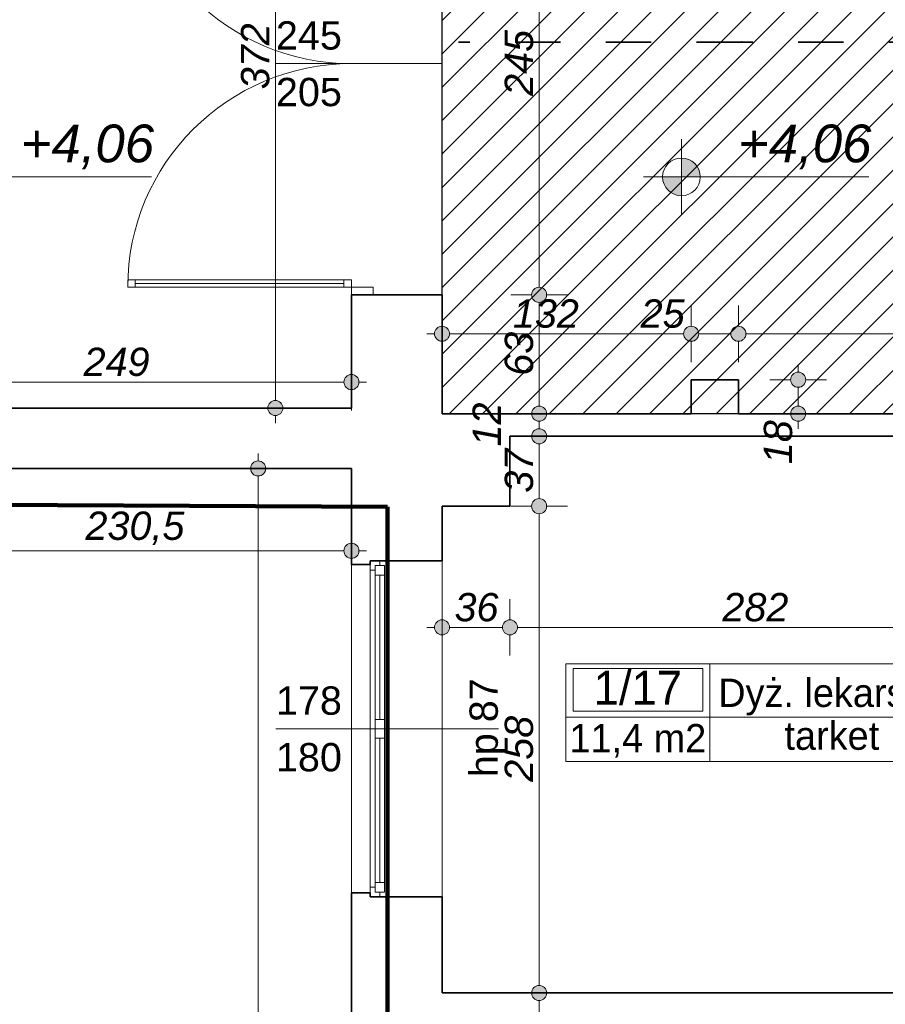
# Model space of a CAD drawing. Header units: millimetres. Extents: x -50073 to 84772, y -78870 to -35317.
# Tile 12 of 125: x 407 to 4993, y -65231 to -60013. Entities that reach past the tile are written whole.
import ezdxf
from ezdxf.enums import TextEntityAlignment as Align

# ---------------------------------------------------------------- set-up
doc = ezdxf.new("R2010")
doc.units = ezdxf.units.MM
doc.header["$MEASUREMENT"] = 0
doc.linetypes.add('Przerywana', pattern=[480, 240, -240])
for name, color, linetype, lineweight in [('Drzwi ArchiCAD_Nr_pióra__1', 7, 'Continuous', 0), ('Konstrukcja - Stropy_Nr_pióra__1', 7, 'Continuous', 0), ('Konstrukcja - Ściany zew_Nr_pióra__6', 7, 'Continuous', 35), ('Metryczki pomieszczeń ArchiCADa_Nr_pióra__1', 7, 'Continuous', 0), ('Okna ArchiCADa_Nr_pióra__1', 7, 'Continuous', 0), ('Wymiarowanie - Ogólne_Nr_pióra__82', 114, 'Continuous', 13), ('Wymiarowanie - Poziomy_Nr_pióra__1', 7, 'Continuous', 0), ('Znaczniki - Przekroje_Nr_pióra__5', 7, 'Continuous', 35), ('Znaczniki drzwi ArchiCADa_Nr_pióra__1', 7, 'Continuous', 0), ('Znaczniki drzwi ArchiCADa_Nr_pióra__7', 7, 'Continuous', 70), ('Znaczniki okien ArchiCADa_Nr_pióra__1', 7, 'Continuous', 0), ('Znaczniki okien ArchiCADa_Nr_pióra__7', 7, 'Continuous', 70)]:
    doc.layers.add(name, color=color, linetype=linetype, lineweight=lineweight)
for name, color, linetype in [('Elementy modelu - Strefy', 7, 'Continuous'), ('Wymiarowanie - Ogólne', 7, 'Continuous'), ('Wymiarowanie - Poziomy', 7, 'Continuous')]:
    doc.layers.add(name, color=color, linetype=linetype)
doc.styles.add('GENERATED_STYLE_1', font='txt')
doc.styles.add('GENERATED_STYLE_2', font='txt')
doc.styles.add('GENERATED_STYLE_3', font='txt')
doc.dimstyles.new('GENERATED_STYLE__1', dxfattribs={"dimtxt": 150, "dimasz": 152, "dimexe": 0.18, "dimexo": 0, "dimgap": 0.09, "dimtad": 1, "dimlfac": 0.1, "dimzin": 0, "dimdsep": 46, "dimtxsty": 'GENERATED_STYLE_3', "dimblk": 'ARROWHEAD_11', "dimblk1": 'ARROWHEAD_11', "dimblk2": 'ARROWHEAD_11', "dimcen": 0.09, "dimclrd": 114, "dimclre": 114, "dimclrt": 114, "dimazin": 0, "dimtfac": 1, "dimtdec": 4, "dimtmove": 0, "dimatfit": 3, "dimfxl": 1, "dimtolj": 1, "dimtzin": 0, "dimarcsym": 0})
doc.dimstyles.new('GENERATED_STYLE__2', dxfattribs={"dimtxt": 150, "dimasz": 152, "dimexe": 0.18, "dimexo": 0, "dimgap": 0.09, "dimtad": 1, "dimtih": 1, "dimtoh": 1, "dimlfac": 0.1, "dimzin": 0, "dimdsep": 46, "dimtxsty": 'GENERATED_STYLE_3', "dimblk": 'ARROWHEAD_11', "dimblk1": 'ARROWHEAD_11', "dimblk2": 'ARROWHEAD_11', "dimcen": 0.09, "dimclrd": 114, "dimclre": 114, "dimclrt": 114, "dimazin": 0, "dimtfac": 1, "dimtdec": 4, "dimtmove": 0, "dimatfit": 3, "dimfxl": 1, "dimtolj": 1, "dimtzin": 0, "dimarcsym": 0})

# ---------------------------------------------------------------- blocks, each defined once
blk = doc.blocks.new('Dyż. lekarska_1_17_17', base_point=(4063.7, -63708.2))
at = {"layer": 'Metryczki pomieszczeń ArchiCADa_Nr_pióra__1', "linetype": 'Continuous'}
for p, q in [((3300.5, -63425.4), (5355.4, -63425.4)), ((3300.5, -63943.9), (3300.5, -63425.4)), ((4063.7, -63425.4), (4063.7, -63943.9)), ((5355.4, -63425.4), (5355.4, -63943.9)), ((3338.7, -63451.3), (4025.6, -63451.3)), ((3338.7, -63677.6), (3338.7, -63451.3)), ((4025.6, -63451.3), (4025.6, -63677.6)), ((3300.5, -63708.2), (5355.4, -63708.2)), ((4025.6, -63677.6), (3338.7, -63677.6)), ((5355.4, -63943.9), (3300.5, -63943.9))]:
    blk.add_line(p, q, dxfattribs=at)
at = {"layer": 'Metryczki pomieszczeń ArchiCADa_Nr_pióra__1'}
for tag, height, style, p in [('ROOM_NUMBER', 180, 'GENERATED_STYLE_2', (3682.1, -63553.3)), ('ROOM_NAME', 150, 'GENERATED_STYLE_1', (4709.6, -63579.8)), ('ROOM_CALC_AREA', 150, 'GENERATED_STYLE_1', (3682.1, -63820.3)), ('floor_f', 150, 'GENERATED_STYLE_1', (4709.6, -63806.9))]:
    blk.add_attdef(tag, text='', height=height, dxfattribs=dict(at, style=style)).set_placement(p, align=Align.MIDDLE_CENTER)
blk = doc.blocks.new('*D74')
at = {"layer": 'Wymiarowanie - Ogólne_Nr_pióra__82', "linetype": 'Continuous'}
for points in [[(-100.6, -62827.3), (-103.6, -62811.9), (-112.3, -62799), (-125.3, -62790.3), (-140.6, -62787.3), (-155.9, -62790.3), (-168.9, -62799), (-177.5, -62811.9), (-180.6, -62827.3), (-177.5, -62842.6), (-168.9, -62855.5), (-155.9, -62864.2), (-140.6, -62867.3), (-125.3, -62864.2), (-112.3, -62855.5), (-103.6, -62842.6)], [(2204.6, -62827.3), (2201.6, -62811.9), (2192.9, -62799), (2179.9, -62790.3), (2164.6, -62787.3), (2149.3, -62790.3), (2136.3, -62799), (2127.6, -62811.9), (2124.6, -62827.3), (2127.6, -62842.6), (2136.3, -62855.5), (2149.3, -62864.2), (2164.6, -62867.3), (2179.9, -62864.2), (2192.9, -62855.5), (2201.6, -62842.6)]]:
    blk.add_hatch(color=256, dxfattribs=at).paths.add_polyline_path(points)
for p, q in [((-140.6, -62787.3), (-140.6, -62677.3)), ((2164.6, -62787.3), (2164.6, -62677.3)), ((-220.6, -62827.3), (-180.6, -62827.3)), ((-140.6, -62977.3), (-140.6, -62867.3)), ((-100.6, -62827.3), (2124.6, -62827.3)), ((2164.6, -62977.3), (2164.6, -62867.3)), ((2204.6, -62827.3), (2244.6, -62827.3))]:
    blk.add_line(p, q, dxfattribs=at)
for centre in [(-140.6, -62827.3), (2164.6, -62827.3)]:
    blk.add_circle(centre, 40, dxfattribs=at)
at = {"layer": 'Wymiarowanie - Ogólne_Nr_pióra__82', "insert": (755.6, -62797.3), "char_height": 150, "attachment_point": 7, "style": 'GENERATED_STYLE_3'}
blk.add_mtext('\\A1;{\\fArial|b0|i1|c238|p38;230,5}', dxfattribs=at)
blk = doc.blocks.new('ARROWHEAD_11')
at = {"color": 0, "linetype": 'Continuous', "lineweight": 0}
blk.add_line((0, 0), (-1, 0), dxfattribs=at)
at = {"color": 0, "linetype": 'Continuous', "lineweight": 0, "const_width": 0.25, "flags": 128}
blk.add_lwpolyline([(-0.125, 0, 1), (0.125, 0, 1)], format="xyb", close=True, dxfattribs=at)
blk = doc.blocks.new('*D83')
at = {"layer": 'Wymiarowanie - Ogólne_Nr_pióra__82', "linetype": 'Continuous'}
for points in [[(1710.2, -62390.8), (1707.2, -62375.5), (1698.5, -62362.5), (1685.6, -62353.9), (1670.2, -62350.8), (1654.9, -62353.9), (1642, -62362.5), (1633.3, -62375.5), (1630.2, -62390.8), (1633.3, -62406.1), (1642, -62419.1), (1654.9, -62427.8), (1670.2, -62430.8), (1685.6, -62427.8), (1698.5, -62419.1), (1707.2, -62406.1)], [(1710.2, -76044.9), (1707.2, -76029.6), (1698.5, -76016.6), (1685.6, -76008), (1670.2, -76004.9), (1654.9, -76008), (1642, -76016.6), (1633.3, -76029.6), (1630.2, -76044.9), (1633.3, -76060.2), (1642, -76073.2), (1654.9, -76081.9), (1670.2, -76084.9), (1685.6, -76081.9), (1698.5, -76073.2), (1707.2, -76060.2)]]:
    blk.add_hatch(color=256, dxfattribs=at).paths.add_polyline_path(points)
for p, q in [((1670.2, -62350.8), (1670.2, -62310.8)), ((1630.2, -62390.8), (1520.2, -62390.8)), ((1820.2, -62390.8), (1710.2, -62390.8)), ((1670.2, -76004.9), (1670.2, -62430.8)), ((1630.2, -76044.9), (1520.2, -76044.9)), ((1820.2, -76044.9), (1710.2, -76044.9)), ((1670.2, -76124.9), (1670.2, -76084.9))]:
    blk.add_line(p, q, dxfattribs=at)
for centre in [(1670.2, -62390.8), (1670.2, -76044.9)]:
    blk.add_circle(centre, 40, dxfattribs=at)
at = {"layer": 'Wymiarowanie - Ogólne_Nr_pióra__82', "insert": (1640.2, -69560), "char_height": 150, "attachment_point": 7, "rotation": 90, "style": 'GENERATED_STYLE_3'}
blk.add_mtext('\\A1;{\\fArial|b0|i1|c238|p38;1 365,5}', dxfattribs=at)
blk = doc.blocks.new('*D510')
at = {"layer": 'Wymiarowanie - Ogólne_Nr_pióra__82', "linetype": 'Continuous'}
for points in [[(3198.9, -65170.6), (3195.9, -65155.3), (3187.2, -65142.4), (3174.2, -65133.7), (3158.9, -65130.6), (3143.6, -65133.7), (3130.6, -65142.4), (3122, -65155.3), (3118.9, -65170.6), (3122, -65185.9), (3130.6, -65198.9), (3143.6, -65207.6), (3158.9, -65210.6), (3174.2, -65207.6), (3187.2, -65198.9), (3195.9, -65185.9)], [(3198.9, -65330.6), (3195.9, -65315.3), (3187.2, -65302.4), (3174.2, -65293.7), (3158.9, -65290.6), (3143.6, -65293.7), (3130.6, -65302.4), (3122, -65315.3), (3118.9, -65330.6), (3122, -65345.9), (3130.6, -65358.9), (3143.6, -65367.6), (3158.9, -65370.6), (3174.2, -65367.6), (3187.2, -65358.9), (3195.9, -65345.9)]]:
    blk.add_hatch(color=256, dxfattribs=at).paths.add_polyline_path(points)
for p, q in [((3118.9, -65170.6), (3008.9, -65170.6)), ((3308.9, -65170.6), (3198.9, -65170.6)), ((3158.9, -65290.6), (3158.9, -65210.6)), ((3118.9, -65330.6), (3008.9, -65330.6)), ((3308.9, -65330.6), (3198.9, -65330.6))]:
    blk.add_line(p, q, dxfattribs=at)
for centre in [(3158.9, -65170.6), (3158.9, -65330.6)]:
    blk.add_circle(centre, 40, dxfattribs=at)
blk = doc.blocks.new('*D511')
at = {"layer": 'Wymiarowanie - Ogólne_Nr_pióra__82', "linetype": 'Continuous'}
for points in [[(3198.9, -62590.6), (3195.9, -62575.3), (3187.2, -62562.4), (3174.2, -62553.7), (3158.9, -62550.6), (3143.6, -62553.7), (3130.6, -62562.4), (3122, -62575.3), (3118.9, -62590.6), (3122, -62605.9), (3130.6, -62618.9), (3143.6, -62627.6), (3158.9, -62630.6), (3174.2, -62627.6), (3187.2, -62618.9), (3195.9, -62605.9)], [(3198.9, -65170.6), (3195.9, -65155.3), (3187.2, -65142.4), (3174.2, -65133.7), (3158.9, -65130.6), (3143.6, -65133.7), (3130.6, -65142.4), (3122, -65155.3), (3118.9, -65170.6), (3122, -65185.9), (3130.6, -65198.9), (3143.6, -65207.6), (3158.9, -65210.6), (3174.2, -65207.6), (3187.2, -65198.9), (3195.9, -65185.9)]]:
    blk.add_hatch(color=256, dxfattribs=at).paths.add_polyline_path(points)
for p, q in [((3118.9, -62590.6), (3008.9, -62590.6)), ((3308.9, -62590.6), (3198.9, -62590.6)), ((3158.9, -65130.6), (3158.9, -62630.6)), ((3118.9, -65170.6), (3008.9, -65170.6)), ((3308.9, -65170.6), (3198.9, -65170.6))]:
    blk.add_line(p, q, dxfattribs=at)
for centre in [(3158.9, -62590.6), (3158.9, -65170.6)]:
    blk.add_circle(centre, 40, dxfattribs=at)
at = {"layer": 'Wymiarowanie - Ogólne_Nr_pióra__82', "insert": (3128.9, -64051.4), "char_height": 150, "attachment_point": 7, "rotation": 90, "style": 'GENERATED_STYLE_3'}
blk.add_mtext('\\A1;{\\fArial|b0|i1|c238|p38;258}', dxfattribs=at)
blk = doc.blocks.new('*D512')
at = {"layer": 'Wymiarowanie - Ogólne_Nr_pióra__82', "linetype": 'Continuous'}
for points in [[(3198.9, -62220.6), (3195.9, -62205.3), (3187.2, -62192.4), (3174.2, -62183.7), (3158.9, -62180.6), (3143.6, -62183.7), (3130.6, -62192.4), (3122, -62205.3), (3118.9, -62220.6), (3122, -62235.9), (3130.6, -62248.9), (3143.6, -62257.6), (3158.9, -62260.6), (3174.2, -62257.6), (3187.2, -62248.9), (3195.9, -62235.9)], [(3198.9, -62590.6), (3195.9, -62575.3), (3187.2, -62562.4), (3174.2, -62553.7), (3158.9, -62550.6), (3143.6, -62553.7), (3130.6, -62562.4), (3122, -62575.3), (3118.9, -62590.6), (3122, -62605.9), (3130.6, -62618.9), (3143.6, -62627.6), (3158.9, -62630.6), (3174.2, -62627.6), (3187.2, -62618.9), (3195.9, -62605.9)]]:
    blk.add_hatch(color=256, dxfattribs=at).paths.add_polyline_path(points)
for p, q in [((3118.9, -62220.6), (3008.9, -62220.6)), ((3308.9, -62220.6), (3198.9, -62220.6)), ((3158.9, -62550.6), (3158.9, -62260.6)), ((3118.9, -62590.6), (3008.9, -62590.6)), ((3308.9, -62590.6), (3198.9, -62590.6))]:
    blk.add_line(p, q, dxfattribs=at)
for centre in [(3158.9, -62220.6), (3158.9, -62590.6)]:
    blk.add_circle(centre, 40, dxfattribs=at)
at = {"layer": 'Wymiarowanie - Ogólne_Nr_pióra__82', "char_height": 150, "attachment_point": 7, "rotation": 90, "style": 'GENERATED_STYLE_3'}
for s, insert in [('\\A1;{\\fArial|b0|i1|c238|p38;12}', (2956.4, -62274.5)), ('\\A1;{\\fArial|b0|i1|c238|p38;37}', (3128.9, -62519.5))]:
    blk.add_mtext(s, dxfattribs=dict(at, insert=insert))
blk = doc.blocks.new('*D513')
at = {"layer": 'Wymiarowanie - Ogólne_Nr_pióra__82', "linetype": 'Continuous'}
for points in [[(3198.9, -62100.6), (3195.9, -62085.3), (3187.2, -62072.4), (3174.2, -62063.7), (3158.9, -62060.6), (3143.6, -62063.7), (3130.6, -62072.4), (3122, -62085.3), (3118.9, -62100.6), (3122, -62115.9), (3130.6, -62128.9), (3143.6, -62137.6), (3158.9, -62140.6), (3174.2, -62137.6), (3187.2, -62128.9), (3195.9, -62115.9)], [(3198.9, -62220.6), (3195.9, -62205.3), (3187.2, -62192.4), (3174.2, -62183.7), (3158.9, -62180.6), (3143.6, -62183.7), (3130.6, -62192.4), (3122, -62205.3), (3118.9, -62220.6), (3122, -62235.9), (3130.6, -62248.9), (3143.6, -62257.6), (3158.9, -62260.6), (3174.2, -62257.6), (3187.2, -62248.9), (3195.9, -62235.9)]]:
    blk.add_hatch(color=256, dxfattribs=at).paths.add_polyline_path(points)
for p, q in [((3118.9, -62100.6), (3008.9, -62100.6)), ((3158.9, -62180.6), (3158.9, -62140.6)), ((3308.9, -62100.6), (3198.9, -62100.6)), ((3118.9, -62220.6), (3008.9, -62220.6)), ((3308.9, -62220.6), (3198.9, -62220.6))]:
    blk.add_line(p, q, dxfattribs=at)
for centre in [(3158.9, -62100.6), (3158.9, -62220.6)]:
    blk.add_circle(centre, 40, dxfattribs=at)
blk = doc.blocks.new('*D514')
at = {"layer": 'Wymiarowanie - Ogólne_Nr_pióra__82', "linetype": 'Continuous'}
for points in [[(3198.9, -61470.6), (3195.9, -61455.3), (3187.2, -61442.4), (3174.2, -61433.7), (3158.9, -61430.6), (3143.6, -61433.7), (3130.6, -61442.4), (3122, -61455.3), (3118.9, -61470.6), (3122, -61485.9), (3130.6, -61498.9), (3143.6, -61507.6), (3158.9, -61510.6), (3174.2, -61507.6), (3187.2, -61498.9), (3195.9, -61485.9)], [(3198.9, -62100.6), (3195.9, -62085.3), (3187.2, -62072.4), (3174.2, -62063.7), (3158.9, -62060.6), (3143.6, -62063.7), (3130.6, -62072.4), (3122, -62085.3), (3118.9, -62100.6), (3122, -62115.9), (3130.6, -62128.9), (3143.6, -62137.6), (3158.9, -62140.6), (3174.2, -62137.6), (3187.2, -62128.9), (3195.9, -62115.9)]]:
    blk.add_hatch(color=256, dxfattribs=at).paths.add_polyline_path(points)
for p, q in [((3118.9, -61470.6), (3008.9, -61470.6)), ((3158.9, -62060.6), (3158.9, -61510.6)), ((3308.9, -61470.6), (3198.9, -61470.6)), ((3118.9, -62100.6), (3008.9, -62100.6)), ((3308.9, -62100.6), (3198.9, -62100.6))]:
    blk.add_line(p, q, dxfattribs=at)
for centre in [(3158.9, -61470.6), (3158.9, -62100.6)]:
    blk.add_circle(centre, 40, dxfattribs=at)
at = {"layer": 'Wymiarowanie - Ogólne_Nr_pióra__82', "insert": (3128.9, -61899.5), "char_height": 150, "attachment_point": 7, "rotation": 90, "style": 'GENERATED_STYLE_3'}
blk.add_mtext('\\A1;{\\fArial|b0|i1|c238|p38;63}', dxfattribs=at)
blk = doc.blocks.new('*D515')
at = {"layer": 'Wymiarowanie - Ogólne_Nr_pióra__82', "linetype": 'Continuous'}
for points in [[(3198.9, -59020.6), (3195.9, -59005.3), (3187.2, -58992.4), (3174.2, -58983.7), (3158.9, -58980.6), (3143.6, -58983.7), (3130.6, -58992.4), (3122, -59005.3), (3118.9, -59020.6), (3122, -59035.9), (3130.6, -59048.9), (3143.6, -59057.6), (3158.9, -59060.6), (3174.2, -59057.6), (3187.2, -59048.9), (3195.9, -59035.9)], [(3198.9, -61470.6), (3195.9, -61455.3), (3187.2, -61442.4), (3174.2, -61433.7), (3158.9, -61430.6), (3143.6, -61433.7), (3130.6, -61442.4), (3122, -61455.3), (3118.9, -61470.6), (3122, -61485.9), (3130.6, -61498.9), (3143.6, -61507.6), (3158.9, -61510.6), (3174.2, -61507.6), (3187.2, -61498.9), (3195.9, -61485.9)]]:
    blk.add_hatch(color=256, dxfattribs=at).paths.add_polyline_path(points)
for p, q in [((3118.9, -59020.6), (3008.9, -59020.6)), ((3158.9, -61430.6), (3158.9, -59060.6)), ((3308.9, -59020.6), (3198.9, -59020.6)), ((3118.9, -61470.6), (3008.9, -61470.6)), ((3308.9, -61470.6), (3198.9, -61470.6))]:
    blk.add_line(p, q, dxfattribs=at)
for centre in [(3158.9, -59020.6), (3158.9, -61470.6)]:
    blk.add_circle(centre, 40, dxfattribs=at)
at = {"layer": 'Wymiarowanie - Ogólne_Nr_pióra__82', "insert": (3128.9, -60416.4), "char_height": 150, "attachment_point": 7, "rotation": 90, "style": 'GENERATED_STYLE_3'}
blk.add_mtext('\\A1;{\\fArial|b0|i1|c238|p38;245}', dxfattribs=at)
blk = doc.blocks.new('*D524')
at = {"layer": 'Wymiarowanie - Ogólne_Nr_pióra__82', "linetype": 'Continuous'}
for points in [[(2684.6, -61676.9), (2681.6, -61661.6), (2672.9, -61648.7), (2659.9, -61640), (2644.6, -61636.9), (2629.3, -61640), (2616.3, -61648.7), (2607.6, -61661.6), (2604.6, -61676.9), (2607.6, -61692.2), (2616.3, -61705.2), (2629.3, -61713.9), (2644.6, -61716.9), (2659.9, -61713.9), (2672.9, -61705.2), (2681.6, -61692.2)], [(4004.6, -61676.9), (4001.6, -61661.6), (3992.9, -61648.7), (3979.9, -61640), (3964.6, -61636.9), (3949.3, -61640), (3936.3, -61648.7), (3927.6, -61661.6), (3924.6, -61676.9), (3927.6, -61692.2), (3936.3, -61705.2), (3949.3, -61713.9), (3964.6, -61716.9), (3979.9, -61713.9), (3992.9, -61705.2), (4001.6, -61692.2)]]:
    blk.add_hatch(color=256, dxfattribs=at).paths.add_polyline_path(points)
for p, q in [((2644.6, -61636.9), (2644.6, -61526.9)), ((3964.6, -61636.9), (3964.6, -61526.9)), ((2564.6, -61676.9), (2604.6, -61676.9)), ((2644.6, -61826.9), (2644.6, -61716.9)), ((2684.6, -61676.9), (3924.6, -61676.9)), ((3964.6, -61826.9), (3964.6, -61716.9))]:
    blk.add_line(p, q, dxfattribs=at)
for centre in [(2644.6, -61676.9), (3964.6, -61676.9)]:
    blk.add_circle(centre, 40, dxfattribs=at)
at = {"layer": 'Wymiarowanie - Ogólne_Nr_pióra__82', "char_height": 150, "attachment_point": 7, "style": 'GENERATED_STYLE_3'}
for s, insert in [('\\A1;{\\fArial|b0|i1|c238|p38;132}', (3020, -61646.9)), ('\\A1;{\\fArial|b0|i1|c238|p38;25}', (3696.9, -61646.9))]:
    blk.add_mtext(s, dxfattribs=dict(at, insert=insert))
blk = doc.blocks.new('*D525')
at = {"layer": 'Wymiarowanie - Ogólne_Nr_pióra__82', "linetype": 'Continuous'}
for points in [[(4004.6, -61676.9), (4001.6, -61661.6), (3992.9, -61648.7), (3979.9, -61640), (3964.6, -61636.9), (3949.3, -61640), (3936.3, -61648.7), (3927.6, -61661.6), (3924.6, -61676.9), (3927.6, -61692.2), (3936.3, -61705.2), (3949.3, -61713.9), (3964.6, -61716.9), (3979.9, -61713.9), (3992.9, -61705.2), (4001.6, -61692.2)], [(4254.6, -61676.9), (4251.6, -61661.6), (4242.9, -61648.7), (4229.9, -61640), (4214.6, -61636.9), (4199.3, -61640), (4186.3, -61648.7), (4177.6, -61661.6), (4174.6, -61676.9), (4177.6, -61692.2), (4186.3, -61705.2), (4199.3, -61713.9), (4214.6, -61716.9), (4229.9, -61713.9), (4242.9, -61705.2), (4251.6, -61692.2)]]:
    blk.add_hatch(color=256, dxfattribs=at).paths.add_polyline_path(points)
for p, q in [((4214.6, -61636.9), (4214.6, -61526.9)), ((4004.6, -61676.9), (4174.6, -61676.9)), ((4214.6, -61826.9), (4214.6, -61716.9))]:
    blk.add_line(p, q, dxfattribs=at)
blk.add_circle((4214.6, -61676.9), 40, dxfattribs=at)
blk = doc.blocks.new('*D526')
at = {"layer": 'Wymiarowanie - Ogólne_Nr_pióra__82', "linetype": 'Continuous'}
for points in [[(4254.6, -61676.9), (4251.6, -61661.6), (4242.9, -61648.7), (4229.9, -61640), (4214.6, -61636.9), (4199.3, -61640), (4186.3, -61648.7), (4177.6, -61661.6), (4174.6, -61676.9), (4177.6, -61692.2), (4186.3, -61705.2), (4199.3, -61713.9), (4214.6, -61716.9), (4229.9, -61713.9), (4242.9, -61705.2), (4251.6, -61692.2)], [(8014.6, -61676.9), (8011.6, -61661.6), (8002.9, -61648.7), (7989.9, -61640), (7974.6, -61636.9), (7959.3, -61640), (7946.3, -61648.7), (7937.6, -61661.6), (7934.6, -61676.9), (7937.6, -61692.2), (7946.3, -61705.2), (7959.3, -61713.9), (7974.6, -61716.9), (7989.9, -61713.9), (8002.9, -61705.2), (8011.6, -61692.2)]]:
    blk.add_hatch(color=256, dxfattribs=at).paths.add_polyline_path(points)
for p, q in [((4214.6, -61636.9), (4214.6, -61526.9)), ((7974.6, -61636.9), (7974.6, -61526.9)), ((4214.6, -61826.9), (4214.6, -61716.9)), ((4254.6, -61676.9), (7934.6, -61676.9)), ((7974.6, -61826.9), (7974.6, -61716.9))]:
    blk.add_line(p, q, dxfattribs=at)
for centre in [(4214.6, -61676.9), (7974.6, -61676.9)]:
    blk.add_circle(centre, 40, dxfattribs=at)
at = {"layer": 'Wymiarowanie - Ogólne_Nr_pióra__82', "insert": (5923.9, -61646.9), "char_height": 150, "attachment_point": 7, "style": 'GENERATED_STYLE_3'}
blk.add_mtext('\\A1;{\\fArial|b0|i1|c238|p38;376}', dxfattribs=at)
blk = doc.blocks.new('*D537')
at = {"layer": 'Wymiarowanie - Ogólne_Nr_pióra__82', "linetype": 'Continuous'}
for points in [[(4571.4, -61920.6), (4568.4, -61905.3), (4559.7, -61892.4), (4546.8, -61883.7), (4531.4, -61880.6), (4516.1, -61883.7), (4503.2, -61892.4), (4494.5, -61905.3), (4491.4, -61920.6), (4494.5, -61935.9), (4503.2, -61948.9), (4516.1, -61957.6), (4531.4, -61960.6), (4546.8, -61957.6), (4559.7, -61948.9), (4568.4, -61935.9)], [(4571.4, -62100.6), (4568.4, -62085.3), (4559.7, -62072.4), (4546.8, -62063.7), (4531.4, -62060.6), (4516.1, -62063.7), (4503.2, -62072.4), (4494.5, -62085.3), (4491.4, -62100.6), (4494.5, -62115.9), (4503.2, -62128.9), (4516.1, -62137.6), (4531.4, -62140.6), (4546.8, -62137.6), (4559.7, -62128.9), (4568.4, -62115.9)]]:
    blk.add_hatch(color=256, dxfattribs=at).paths.add_polyline_path(points)
for p, q in [((4531.4, -61880.6), (4531.4, -61840.6)), ((4491.4, -61920.6), (4381.4, -61920.6)), ((4681.4, -61920.6), (4571.4, -61920.6)), ((4531.4, -62060.6), (4531.4, -61960.6)), ((4491.4, -62100.6), (4381.4, -62100.6)), ((4531.4, -62180.6), (4531.4, -62140.6)), ((4681.4, -62100.6), (4571.4, -62100.6))]:
    blk.add_line(p, q, dxfattribs=at)
for centre in [(4531.4, -61920.6), (4531.4, -62100.6)]:
    blk.add_circle(centre, 40, dxfattribs=at)
at = {"layer": 'Wymiarowanie - Ogólne_Nr_pióra__82', "insert": (4501.4, -62368.3), "char_height": 150, "attachment_point": 7, "rotation": 90, "style": 'GENERATED_STYLE_3'}
blk.add_mtext('\\A1;{\\fArial|b0|i1|c238|p38;18}', dxfattribs=at)
blk = doc.blocks.new('*D557')
at = {"layer": 'Wymiarowanie - Ogólne_Nr_pióra__82', "linetype": 'Continuous'}
for points in [[(2684.6, -63232.9), (2681.6, -63217.6), (2672.9, -63204.6), (2659.9, -63195.9), (2644.6, -63192.9), (2629.3, -63195.9), (2616.3, -63204.6), (2607.6, -63217.6), (2604.6, -63232.9), (2607.6, -63248.2), (2616.3, -63261.2), (2629.3, -63269.8), (2644.6, -63272.9), (2659.9, -63269.8), (2672.9, -63261.2), (2681.6, -63248.2)], [(3044.6, -63232.9), (3041.6, -63217.6), (3032.9, -63204.6), (3019.9, -63195.9), (3004.6, -63192.9), (2989.3, -63195.9), (2976.3, -63204.6), (2967.6, -63217.6), (2964.6, -63232.9), (2967.6, -63248.2), (2976.3, -63261.2), (2989.3, -63269.8), (3004.6, -63272.9), (3019.9, -63269.8), (3032.9, -63261.2), (3041.6, -63248.2)]]:
    blk.add_hatch(color=256, dxfattribs=at).paths.add_polyline_path(points)
for p, q in [((2644.6, -63192.9), (2644.6, -63082.9)), ((3004.6, -63192.9), (3004.6, -63082.9)), ((2564.6, -63232.9), (2604.6, -63232.9)), ((2684.6, -63232.9), (2964.6, -63232.9)), ((2644.6, -63382.9), (2644.6, -63272.9)), ((3004.6, -63382.9), (3004.6, -63272.9))]:
    blk.add_line(p, q, dxfattribs=at)
for centre in [(2644.6, -63232.9), (3004.6, -63232.9)]:
    blk.add_circle(centre, 40, dxfattribs=at)
at = {"layer": 'Wymiarowanie - Ogólne_Nr_pióra__82', "insert": (2710.8, -63202.9), "char_height": 150, "attachment_point": 7, "style": 'GENERATED_STYLE_3'}
blk.add_mtext('\\A1;{\\fArial|b0|i1|c238|p38;36}', dxfattribs=at)
blk = doc.blocks.new('*D558')
at = {"layer": 'Wymiarowanie - Ogólne_Nr_pióra__82', "linetype": 'Continuous'}
for points in [[(3044.6, -63232.9), (3041.6, -63217.6), (3032.9, -63204.6), (3019.9, -63195.9), (3004.6, -63192.9), (2989.3, -63195.9), (2976.3, -63204.6), (2967.6, -63217.6), (2964.6, -63232.9), (2967.6, -63248.2), (2976.3, -63261.2), (2989.3, -63269.8), (3004.6, -63272.9), (3019.9, -63269.8), (3032.9, -63261.2), (3041.6, -63248.2)], [(5864.6, -63232.9), (5861.6, -63217.6), (5852.9, -63204.6), (5839.9, -63195.9), (5824.6, -63192.9), (5809.3, -63195.9), (5796.3, -63204.6), (5787.6, -63217.6), (5784.6, -63232.9), (5787.6, -63248.2), (5796.3, -63261.2), (5809.3, -63269.8), (5824.6, -63272.9), (5839.9, -63269.8), (5852.9, -63261.2), (5861.6, -63248.2)]]:
    blk.add_hatch(color=256, dxfattribs=at).paths.add_polyline_path(points)
for p, q in [((3004.6, -63192.9), (3004.6, -63082.9)), ((5824.6, -63192.9), (5824.6, -63082.9)), ((3044.6, -63232.9), (5784.6, -63232.9)), ((3004.6, -63382.9), (3004.6, -63272.9)), ((5824.6, -63382.9), (5824.6, -63272.9))]:
    blk.add_line(p, q, dxfattribs=at)
for centre in [(3004.6, -63232.9), (5824.6, -63232.9)]:
    blk.add_circle(centre, 40, dxfattribs=at)
at = {"layer": 'Wymiarowanie - Ogólne_Nr_pióra__82', "char_height": 150, "attachment_point": 7, "style": 'GENERATED_STYLE_3'}
for s, insert in [('\\A1;{\\fArial|b0|i1|c238|p38;282}', (4130, -63202.9)), ('\\A1;{\\fArial|b0|i1|c238|p38;16}', (5556.9, -63202.9))]:
    blk.add_mtext(s, dxfattribs=dict(at, insert=insert))
blk = doc.blocks.new('*D814')
at = {"layer": 'Wymiarowanie - Ogólne_Nr_pióra__82', "linetype": 'Continuous'}
for points in [[(-291.5, -61933), (-294.5, -61917.6), (-303.2, -61904.7), (-316.1, -61896), (-331.5, -61893), (-346.8, -61896), (-359.7, -61904.7), (-368.4, -61917.6), (-371.5, -61933), (-368.4, -61948.3), (-359.7, -61961.2), (-346.8, -61969.9), (-331.5, -61973), (-316.1, -61969.9), (-303.2, -61961.2), (-294.5, -61948.3)], [(2204.6, -61933), (2201.6, -61917.6), (2192.9, -61904.7), (2179.9, -61896), (2164.6, -61893), (2149.3, -61896), (2136.3, -61904.7), (2127.6, -61917.6), (2124.6, -61933), (2127.6, -61948.3), (2136.3, -61961.2), (2149.3, -61969.9), (2164.6, -61973), (2179.9, -61969.9), (2192.9, -61961.2), (2201.6, -61948.3)]]:
    blk.add_hatch(color=256, dxfattribs=at).paths.add_polyline_path(points)
for p, q in [((-331.5, -61893), (-331.5, -61783)), ((2164.6, -61893), (2164.6, -61783)), ((-411.5, -61933), (-371.5, -61933)), ((-291.5, -61933), (2124.6, -61933)), ((2204.6, -61933), (2244.6, -61933)), ((-331.5, -62083), (-331.5, -61973)), ((2164.6, -62083), (2164.6, -61973))]:
    blk.add_line(p, q, dxfattribs=at)
for centre in [(-331.5, -61933), (2164.6, -61933)]:
    blk.add_circle(centre, 40, dxfattribs=at)
at = {"layer": 'Wymiarowanie - Ogólne_Nr_pióra__82', "insert": (745.8, -61903), "char_height": 150, "attachment_point": 7, "style": 'GENERATED_STYLE_3'}
blk.add_mtext('\\A1;{\\fArial|b0|i1|c238|p38;249}', dxfattribs=at)
blk = doc.blocks.new('*D815')
at = {"layer": 'Wymiarowanie - Ogólne_Nr_pióra__82', "linetype": 'Continuous'}
for points in [[(1801.6, -58350.6), (1798.5, -58335.3), (1789.8, -58322.4), (1776.9, -58313.7), (1761.6, -58310.6), (1746.3, -58313.7), (1733.3, -58322.4), (1724.6, -58335.3), (1721.6, -58350.6), (1724.6, -58365.9), (1733.3, -58378.9), (1746.3, -58387.6), (1761.6, -58390.6), (1776.9, -58387.6), (1789.8, -58378.9), (1798.5, -58365.9)], [(1801.6, -62070.6), (1798.5, -62055.3), (1789.8, -62042.4), (1776.9, -62033.7), (1761.6, -62030.6), (1746.3, -62033.7), (1733.3, -62042.4), (1724.6, -62055.3), (1721.6, -62070.6), (1724.6, -62085.9), (1733.3, -62098.9), (1746.3, -62107.6), (1761.6, -62110.6), (1776.9, -62107.6), (1789.8, -62098.9), (1798.5, -62085.9)]]:
    blk.add_hatch(color=256, dxfattribs=at).paths.add_polyline_path(points)
for p, q in [((1761.6, -58310.6), (1761.6, -58270.6)), ((1721.6, -58350.6), (1611.6, -58350.6)), ((1911.6, -58350.6), (1801.6, -58350.6)), ((1761.6, -62030.6), (1761.6, -58390.6)), ((1721.6, -62070.6), (1611.6, -62070.6)), ((1911.6, -62070.6), (1801.6, -62070.6)), ((1761.6, -62150.6), (1761.6, -62110.6))]:
    blk.add_line(p, q, dxfattribs=at)
for centre in [(1761.6, -58350.6), (1761.6, -62070.6)]:
    blk.add_circle(centre, 40, dxfattribs=at)
at = {"layer": 'Wymiarowanie - Ogólne_Nr_pióra__82', "insert": (1731.6, -60381.4), "char_height": 150, "attachment_point": 7, "rotation": 90, "style": 'GENERATED_STYLE_3'}
blk.add_mtext('\\A1;{\\fArial|b0|i1|c238|p38;372}', dxfattribs=at)

msp = doc.modelspace()

# ---------------------------------------------------------------- hatches: boundary and pattern name
h = msp.add_hatch()
h.set_pattern_fill('ANSI31', color=6, scale=1000)
h.set_pattern_definition([(45, (-50072.86, -74020.64), (-88.38835, 88.38835), [])])
h.paths.add_polyline_path([(2644.596, -62100.641), (7974.596, -62100.641), (7974.596, -64220.641), (9744.596, -64270.641), (21114.596, -64270.641), (21114.596, -74020.641), (27274.596, -74020.641), (27274.596, -71940.641), (25294.596, -71940.641), (24264.596, -71000.641), (24264.596, -63210.678), (23794.596, -63210.678), (23794.596, -61870.678), (26194.596, -61870.678), (26194.596, -56680.641), (24594.623, -56680.641), (24594.623, -58720.641), (22604.596, -58720.641), (22604.596, -56680.641), (19225.623, -56680.641), (19225.623, -58710.678), (17495.623, -58710.678), (11774.623, -58710.678), (11774.623, -56680.641), (8425.623, -56655.641), (8425.623, -58710.678), (4584.623, -58710.678), (4584.623, -56660.641), (2644.596, -56660.641)])
h.paths.add_polyline_path([(15447.036, -61501.268), (13419.007, -61501.268), (13419.007, -61271.05), (15447.036, -61271.05)], flags=24)
at = {"layer": 'Wymiarowanie - Poziomy', "linetype": 'Continuous', "lineweight": 0, "true_color": 0x000000}
for points in [[(3912.72, -60845.693), (4012.72, -60845.693), (4005.108, -60807.424), (3983.431, -60774.982), (3950.988, -60753.305), (3912.72, -60745.693)], [(3912.72, -60845.693), (3812.72, -60845.693), (3820.332, -60883.961), (3842.009, -60916.403), (3874.452, -60938.081), (3912.72, -60945.693)]]:
    msp.add_hatch(color=18, dxfattribs=at).paths.add_polyline_path(points)

# ---------------------------------------------------------------- linework, layer by layer
at = {"color": 10, "lineweight": 106}
msp.add_lwpolyline([(66.617, -62583.342), (2355.65, -62594.844), (2355.65, -78050.061), (23019.646, -78050.061), (23019.646, -74088.498), (27356.387, -74088.498), (27356.387, -76174.624), (31806.314, -76174.624), (31806.314, -70254.194), (29738.593, -70254.194), (29738.593, -64145.049), (48237.42, -64145.049), (53610.352, -68583.295), (53610.352, -70500.678), (57061.641, -70500.678), (57061.641, -65412.681), (59990.725, -65412.681), (59990.725, -59684.671), (37804.772, -41061.805), (28682.341, -41061.805), (28682.341, -51358.017), (2441.313, -51358.017)], dxfattribs=at)
at = {"color": 6}
msp.add_lwpolyline([(9744.596, -64270.641), (7974.596, -64220.641), (7974.596, -62100.641), (2644.596, -62100.641), (2644.596, -56660.641), (4584.623, -56660.641), (4584.623, -58710.678), (8425.623, -58710.678), (8425.623, -56655.641), (11774.623, -56680.641), (11774.623, -58710.678), (17495.623, -58710.678), (19225.623, -58710.678), (19225.623, -56680.641), (22604.596, -56680.641)], dxfattribs=at)
msp.add_lwpolyline([(9744.596, -64270.641), (7974.596, -64220.641), (7974.596, -62100.641), (2644.596, -62100.641), (2644.596, -56660.641), (4584.623, -56660.641), (4584.623, -58710.678), (8425.623, -58710.678), (8425.623, -56655.641), (11774.623, -56680.641), (11774.623, -58710.678), (17495.623, -58710.678), (19225.623, -58710.678), (19225.623, -56680.641), (22604.596, -56680.641)], dxfattribs=at)
at = {"layer": 'Drzwi ArchiCAD_Nr_pióra__1', "linetype": 'Continuous'}
for p, q in [((1019.596, -61390.641), (979.596, -61390.641)), ((979.596, -61390.641), (979.596, -61430.641)), ((2124.596, -61390.641), (1019.596, -61390.641)), ((1019.596, -61390.641), (1019.596, -61410.641)), ((1019.596, -61430.641), (1019.596, -61390.641)), ((2124.596, -61410.641), (1019.596, -61410.641)), ((1019.596, -61410.641), (1019.596, -61430.641)), ((1019.596, -61410.641), (2124.596, -61410.641)), ((1019.596, -61410.641), (2124.596, -61410.641)), ((2124.596, -61410.641), (2124.596, -61390.641)), ((2164.596, -61390.641), (2124.596, -61390.641)), ((2124.596, -61390.641), (2124.596, -61430.641)), ((2124.596, -61430.641), (2124.596, -61410.641)), ((2164.596, -61430.641), (2164.596, -61390.641)), ((979.596, -61430.641), (1019.596, -61430.641)), ((1019.596, -61430.641), (2124.596, -61430.641)), ((2124.596, -61430.641), (2164.596, -61430.641)), ((2164.596, -61470.641), (2164.596, -61430.641)), ((2164.596, -61430.641), (2279.596, -61430.641)), ((2279.596, -61430.641), (2279.596, -61470.641)), ((2279.596, -61470.641), (2164.596, -61470.641)), ((2164.596, -61470.641), (2279.596, -61470.641))]:
    msp.add_line(p, q, dxfattribs=at)
for centre, start, end in [((2164.596, -59060.641), 180, 270), ((2164.596, -61430.641), 90, 180)]:
    msp.add_arc(centre, 1185, start, end, dxfattribs=at)
at = {"layer": 'Konstrukcja - Stropy_Nr_pióra__1', "linetype": 'Continuous', "flags": 128}
msp.add_lwpolyline([(-555.52, -62390.641), (2164.596, -62390.641), (2164.596, -76550.641), (5824.596, -76550.641), (23038.421, -76550.641), (23038.421, -76240.678), (31884.596, -76240.678), (31884.596, -70115.378), (29924.596, -70115.378), (29924.596, -64338.978), (48324.596, -64338.978)], dxfattribs=at)
at = {"layer": 'Konstrukcja - Ściany zew_Nr_pióra__6', "linetype": 'Continuous'}
for p, q in [((2164.596, -61470.641), (2279.596, -61470.641)), ((2279.596, -61470.641), (2644.596, -61470.641)), ((2164.596, -62900.641), (2264.596, -62900.641)), ((2264.596, -62900.641), (2264.596, -62880.641)), ((2264.596, -62880.641), (2314.596, -62880.641)), ((2314.596, -62880.641), (2644.596, -62880.641)), ((2164.596, -64640.641), (2264.596, -64640.641)), ((2264.596, -64640.641), (2264.596, -64660.641)), ((2264.596, -64660.641), (2314.596, -64660.641)), ((2314.596, -64660.641), (2644.596, -64660.641))]:
    msp.add_line(p, q, dxfattribs=at)
at = {"layer": 'Konstrukcja - Ściany zew_Nr_pióra__6', "linetype": 'Continuous', "flags": 128}
for points in [[(2164.596, -61470.641), (2164.596, -62070.641)], [(2644.596, -62100.641), (2644.596, -61470.641)], [(4214.596, -61920.641), (3964.596, -61920.641)], [(3964.596, -61920.641), (3964.596, -62100.641)], [(4214.596, -62100.641), (4214.596, -61920.641)], [(2164.596, -62070.641), (-331.453, -62070.641)], [(3004.596, -62100.641), (2644.596, -62100.641)], [(3964.596, -62100.641), (3004.596, -62100.641)], [(7974.596, -62100.641), (4214.596, -62100.641)], [(3004.596, -62220.641), (3964.596, -62220.641)], [(3004.596, -62590.641), (3004.596, -62220.641)], [(3964.596, -62220.641), (4214.596, -62220.641)], [(4214.596, -62220.641), (5824.596, -62220.641)], [(-140.456, -62390.641), (2164.596, -62390.641)], [(2164.596, -62390.641), (2164.596, -62900.641)], [(2644.596, -62590.641), (3004.596, -62590.641)], [(2644.596, -62880.641), (2644.596, -62590.641)], [(2164.596, -64640.641), (2164.596, -66240.641)], [(2644.596, -65170.641), (2644.596, -64660.641)], [(7834.596, -65170.641), (2644.596, -65170.641)]]:
    msp.add_lwpolyline(points, dxfattribs=at)
at = {"layer": 'Okna ArchiCADa_Nr_pióra__1', "linetype": 'Continuous'}
for p, q in [((2164.596, -64640.641), (2164.596, -62900.641)), ((2264.596, -62880.641), (2264.596, -62930.641)), ((2264.596, -62880.641), (2314.596, -62880.641)), ((2264.596, -62900.641), (2264.596, -62880.641)), ((2289.596, -62930.641), (2289.596, -62905.641)), ((2289.596, -62905.641), (2314.596, -62905.641)), ((2289.596, -62905.641), (2289.596, -62955.641)), ((2339.596, -62905.641), (2289.596, -62905.641)), ((2314.596, -62905.641), (2314.596, -62880.641)), ((2339.596, -62955.641), (2339.596, -62905.641)), ((2644.596, -64660.641), (2644.596, -62880.641)), ((2264.596, -62930.641), (2289.596, -62930.641)), ((2264.596, -62930.641), (2264.596, -63770.641)), ((2289.596, -62955.641), (2339.596, -62955.641)), ((2289.596, -62955.641), (2289.596, -63720.641)), ((2314.596, -63720.641), (2314.596, -62955.641)), ((2339.596, -63720.641), (2339.596, -62955.641)), ((2339.596, -63720.641), (2339.596, -62955.641)), ((2339.596, -63720.641), (2289.596, -63720.641)), ((2289.596, -63720.641), (2289.596, -63770.641)), ((2339.596, -63770.641), (2339.596, -63720.641)), ((2264.596, -63770.641), (2264.596, -64610.641)), ((2289.596, -63770.641), (2289.596, -63820.641)), ((2339.596, -63770.641), (2289.596, -63770.641)), ((2289.596, -63770.641), (2339.596, -63770.641)), ((2339.596, -63820.641), (2339.596, -63770.641)), ((2289.596, -63820.641), (2339.596, -63820.641)), ((2289.596, -63820.641), (2289.596, -64585.641)), ((2314.596, -64585.641), (2314.596, -63820.641)), ((2339.596, -64585.641), (2339.596, -63820.641)), ((2339.596, -64585.641), (2339.596, -63820.641)), ((2339.596, -64585.641), (2289.596, -64585.641)), ((2289.596, -64585.641), (2289.596, -64635.641)), ((2339.596, -64635.641), (2339.596, -64585.641)), ((2289.596, -64610.641), (2264.596, -64610.641)), ((2264.596, -64610.641), (2264.596, -64660.641)), ((2264.596, -64640.641), (2264.596, -64660.641)), ((2289.596, -64635.641), (2289.596, -64610.641)), ((2314.596, -64635.641), (2289.596, -64635.641)), ((2289.596, -64635.641), (2339.596, -64635.641)), ((2314.596, -64660.641), (2314.596, -64635.641)), ((2264.596, -64660.641), (2314.596, -64660.641))]:
    msp.add_line(p, q, dxfattribs=at)
at = {"layer": 'Wymiarowanie - Poziomy_Nr_pióra__1', "linetype": 'Continuous'}
for p, q in [((3912.72, -61045.693), (3912.72, -60645.693)), ((-87.712, -60845.693), (1105.318, -60845.693)), ((3712.72, -60845.693), (4905.75, -60845.693))]:
    msp.add_line(p, q, dxfattribs=at)
msp.add_circle((3912.72, -60845.693), 100, dxfattribs=at)
at = {"layer": 'Znaczniki - Przekroje_Nr_pióra__5', "linetype": 'Przerywana'}
for p, q in [((4231.924, -60131.057), (2731.924, -60131.057)), ((5731.924, -60131.057), (4231.924, -60131.057))]:
    msp.add_line(p, q, dxfattribs=at)
msp.add_point((4231.924, -60131.057), dxfattribs=at)
at = {"layer": 'Znaczniki drzwi ArchiCADa_Nr_pióra__1', "linetype": 'Continuous'}
msp.add_line((1764.596, -60245.641), (2644.596, -60245.641), dxfattribs=at)
at = {"layer": 'Znaczniki okien ArchiCADa_Nr_pióra__1', "linetype": 'Continuous'}
msp.add_line((1764.596, -63770.641), (2944.596, -63770.641), dxfattribs=at)

# ---------------------------------------------------------------- block references
at = {"layer": 'Elementy modelu - Strefy', "linetype": 'Continuous'}
ref = msp.add_blockref('Dyż. lekarska_1_17_17', (4063.719, -63708.234), dxfattribs=at)
ref.add_attrib('ROOM_NAME', 'Dyż. lekarska', dxfattribs={"layer": 'Metryczki pomieszczeń ArchiCADa_Nr_pióra__1', "color": 7, "height": 150, "style": 'GENERATED_STYLE_1'}).set_placement((4709.559, -63579.831), align=Align.MIDDLE_CENTER)
ref.add_attrib('ROOM_NUMBER', '1/17', dxfattribs={"layer": 'Metryczki pomieszczeń ArchiCADa_Nr_pióra__1', "color": 7, "height": 180, "style": 'GENERATED_STYLE_2'}).set_placement((3682.116, -63553.285), align=Align.MIDDLE_CENTER)
ref.add_attrib('ROOM_CALC_AREA', '11,4 m2', dxfattribs={"layer": 'Metryczki pomieszczeń ArchiCADa_Nr_pióra__1', "color": 7, "height": 150, "style": 'GENERATED_STYLE_1'}).set_placement((3682.116, -63820.285), align=Align.MIDDLE_CENTER)
ref.add_attrib('floor_f', 'tarket', dxfattribs={"layer": 'Metryczki pomieszczeń ArchiCADa_Nr_pióra__1', "color": 7, "height": 150, "style": 'GENERATED_STYLE_1'}).set_placement((4709.559, -63806.914), align=Align.MIDDLE_CENTER)

# ---------------------------------------------------------------- texts
at = {"layer": 'Wymiarowanie - Poziomy_Nr_pióra__1', "char_height": 200, "attachment_point": 7, "style": 'GENERATED_STYLE_3'}
for insert in [(412.288, -60805.693), (4212.72, -60805.693)]:
    msp.add_mtext('\\A1;{\\fArial|b0|i1|c238|p38;+4,06}', dxfattribs=dict(at, insert=insert))
at = {"layer": 'Znaczniki drzwi ArchiCADa_Nr_pióra__7', "char_height": 150, "attachment_point": 7, "style": 'GENERATED_STYLE_1'}
for s, insert in [('\\A1;{\\fArial|b0|i0|c238|p38;245}', (1764.596, -60173.11)), ('\\A1;{\\fArial|b0|i0|c238|p38;205}', (1764.596, -60473.11))]:
    msp.add_mtext(s, dxfattribs=dict(at, insert=insert))
at = {"layer": 'Znaczniki okien ArchiCADa_Nr_pióra__7', "char_height": 150, "attachment_point": 7, "style": 'GENERATED_STYLE_1'}
for s, insert in [('\\A1;{\\fArial|b0|i0|c238|p38;178}', (1764.596, -63698.11)), ('\\A1;{\\fArial|b0|i0|c238|p38;180}', (1764.596, -63998.11))]:
    msp.add_mtext(s, dxfattribs=dict(at, insert=insert))
at = {"layer": 'Znaczniki okien ArchiCADa_Nr_pióra__7', "insert": (2985.431, -64027.099), "char_height": 150, "attachment_point": 7, "rotation": 90, "style": 'GENERATED_STYLE_1'}
msp.add_mtext('\\A1;{\\fArial|b0|i0|c238|p38;hp 87}', dxfattribs=at)

# ---------------------------------------------------------------- dimensions: what is measured, and where the dimension line sits
at = {"layer": 'Wymiarowanie - Ogólne', "color": 114, "linetype": 'Continuous', "lineweight": 13}
for base, p1, p2, picture, middle in [((1761.562, -58350.641), (2164.596, -62070.641), (2164.596, -58350.641), '*D815', (1656.562, -60210.641)), ((3158.919, -59020.641), (2896.024, -61470.641), (2896.024, -59020.641), '*D515', (3053.919, -60245.641)), ((3158.919, -61470.641), (2896.024, -62100.641), (2896.024, -61470.641), '*D514', (3053.919, -61785.641)), ((4531.446, -61920.641), (4214.596, -62100.641), (4214.596, -61920.641), '*D537', (4426.446, -62254.47)), ((3158.919, -62220.641), (3004.596, -62590.641), (3004.596, -62220.641), '*D512', (3053.919, -62405.641)), ((3158.919, -62100.641), (3004.596, -62220.641), (2896.024, -62100.641), '*D513', (2881.419, -62160.641)), ((3158.919, -62590.641), (3423.305, -65170.641), (3004.596, -62590.641), '*D511', (3053.919, -63880.641)), ((3158.919, -65170.641), (3442.027, -65330.641), (3423.305, -65170.641), '*D510', (3053.919, -65484.47))]:
    dim = msp.add_linear_dim(base=base, p1=p1, p2=p2, angle=90, dimstyle='GENERATED_STYLE__1', dxfattribs=at)
    dim.commit()
    dim.dimension.update_dxf_attribs({"geometry": picture, "text_midpoint": middle, "dimtype": 160, "text_rotation": 90})
for base, p1, p2, picture, middle in [((3964.596, -61676.94), (2644.596, -61992.598), (3964.596, -61902.598), '*D524', (3190.767, -61571.94)), ((7974.596, -61676.94), (4214.596, -61812.598), (7974.596, -61992.598), '*D526', (6094.596, -61571.94)), ((4214.596, -61676.94), (3964.596, -61902.598), (4214.596, -61812.598), '*D525', (3810.767, -61571.94)), ((3004.596, -63232.891), (2644.596, -62676.392), (3004.596, -62676.392), '*D557', (2824.596, -63127.891)), ((5824.596, -63232.891), (3004.596, -62676.392), (5824.596, -63198.591), '*D558', (4300.767, -63127.891))]:
    dim = msp.add_linear_dim(base=base, p1=p1, p2=p2, dimstyle='GENERATED_STYLE__2', dxfattribs=at)
    dim.commit()
    dim.dimension.update_dxf_attribs({"geometry": picture, "text_midpoint": middle, "dimtype": 160})
for base, p1, p2, text, picture, middle in [((2164.596, -61932.951), (-331.453, -62070.641), (2164.596, -62070.641), '249', '*D814', (916.572, -61827.951)), ((2164.596, -62827.25), (-140.574, -62390.81), (2164.596, -62390.81), '230,5', '*D74', (1012.011, -62722.25))]:
    dim = msp.add_linear_dim(base=base, p1=p1, p2=p2, text=text, dimstyle='GENERATED_STYLE__2', dxfattribs=at)
    dim.commit()
    dim.dimension.update_dxf_attribs({"geometry": picture, "text_midpoint": middle, "dimtype": 160})
dim = msp.add_linear_dim(base=(1670.246, -62390.81), p1=(2088.875, -76044.91), p2=(2088.875, -62390.81), angle=90, text='1 365,5', dimstyle='GENERATED_STYLE__1', dxfattribs=at)
dim.commit()
dim.dimension.update_dxf_attribs({"geometry": '*D83', "text_midpoint": (1565.246, -69217.86), "dimtype": 160, "text_rotation": 90})

doc.saveas('drawing.dxf')
